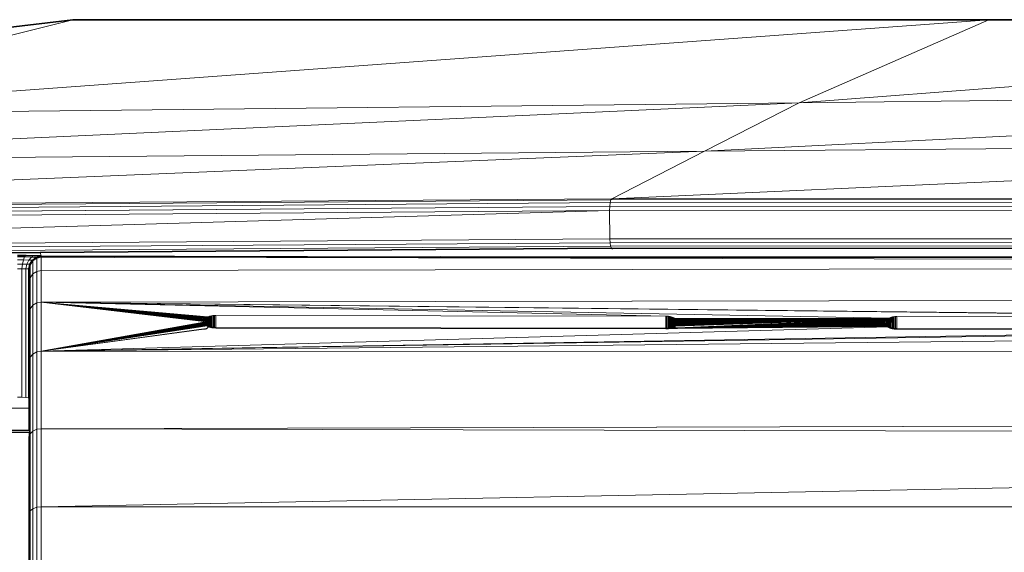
# Model space of a CAD drawing. Header units: inches. Extents: x 1 to 102, y 1 to 36.
# Tile 27 of 59: x 56.61 to 60.76, y 33.36 to 35.61. Entities that reach past the tile are written whole.
import ezdxf

# ---------------------------------------------------------------- set-up
doc = ezdxf.new("R2010")
doc.units = ezdxf.units.IN
doc.header["$MEASUREMENT"] = 0
doc.layers.add('Default', color=7, linetype='Continuous')

msp = doc.modelspace()

# ---------------------------------------------------------------- linework, layer by layer
at = {"layer": 'Default', "color": 251, "lineweight": 0, "true_color": 0x525252, "transparency": 33554687}
for p, q in [((60.6973, 35.6092), (55.2298, 35.2082)), ((55.2298, 35.2082), (56.8307, 35.6092)), ((56.8307, 35.6092), (60.6973, 35.6092)), ((64.5638, 35.309), (59.4966, 35.0535)), ((59.8968, 35.2586), (64.5638, 35.309)), ((59.8968, 35.2586), (54.4293, 35.0077)), ((54.4293, 35.0077), (59.8968, 35.2586)), ((55.2298, 35.2082), (59.8968, 35.2586)), ((59.8968, 35.2586), (59.4966, 35.0535)), ((59.4966, 35.0535), (59.8968, 35.2586)), ((64.5638, 35.0993), (59.106, 34.8533)), ((59.4966, 35.0535), (64.5638, 35.0993)), ((59.4966, 35.0535), (53.6633, 34.8121)), ((54.4293, 35.0077), (59.4966, 35.0535)), ((59.4966, 35.0535), (54.4293, 35.0077)), ((59.106, 34.8533), (59.4966, 35.0535)), ((56.6613, 34.1972), (56.6782, 34.2062)), ((56.6613, 33.8719), (56.6613, 34.1972)), ((56.6782, 34.2062), (56.6782, 33.8792)), ((56.5971, 34.0152), (56.6155, 34.0147)), ((56.6155, 34.0147), (56.6325, 34.0135)), ((56.6325, 34.0135), (56.6436, 34.0117)), ((56.6436, 34.0117), (56.6466, 34.0099)), ((56.6466, 34.0099), (56.6463, 33.968)), ((56.6463, 33.968), (54.5742, 33.9706)), ((56.6782, 33.8792), (56.6613, 33.8719))]:
    msp.add_line(p, q, dxfattribs=at).dxf.unprotected_set("ltscale", 0)
at = {"layer": 'Default', "color": 251, "lineweight": 0, "true_color": 0x4b4b4b, "transparency": 33554687}
for p, q in [((56.8307, 35.6092), (55.2298, 35.2082)), ((56.4493, 35.5626), (56.8307, 35.6092))]:
    msp.add_line(p, q, dxfattribs=at).dxf.unprotected_set("ltscale", 0)
at = {"layer": 'Default', "color": 251, "lineweight": 0, "true_color": 0x505050, "transparency": 33554687}
for p, q in [((55.2298, 35.2082), (60.6973, 35.6092)), ((60.6973, 35.6092), (59.8968, 35.2586)), ((59.8968, 35.2586), (55.2298, 35.2082))]:
    msp.add_line(p, q, dxfattribs=at).dxf.unprotected_set("ltscale", 0)
at = {"layer": 'Default', "color": 7, "lineweight": 15, "ltscale": 5.410699, "transparency": 33554687}
for p, q in [((55.2298, 35.2082), (56.8307, 35.6092)), ((60.6973, 35.6092), (59.8968, 35.2586)), ((64.5638, 35.309), (59.8968, 35.2586)), ((59.8968, 35.2586), (55.2298, 35.2082)), ((59.8968, 35.2586), (59.4966, 35.0535)), ((59.4966, 35.0535), (64.5638, 35.0993)), ((54.4293, 35.0077), (59.4966, 35.0535)), ((59.4966, 35.0535), (59.106, 34.8533)), ((59.106, 34.8533), (53.6633, 34.8121)), ((53.6646, 34.8069), (59.1025, 34.8484)), ((53.6707, 34.7946), (59.0993, 34.8368)), ((59.0993, 34.8368), (59.0973, 34.8205)), ((59.1025, 34.8484), (59.0993, 34.8368)), ((64.5638, 34.8403), (59.0993, 34.8368)), ((59.1025, 34.8484), (59.106, 34.8533)), ((64.5638, 34.8523), (59.1025, 34.8484)), ((64.5638, 34.8577), (59.106, 34.8533)), ((53.6825, 34.7628), (59.0968, 34.8037)), ((53.6846, 34.7782), (59.0973, 34.8205)), ((59.0973, 34.8205), (59.0968, 34.8037)), ((59.0968, 34.8037), (64.5637, 34.8068)), ((59.0968, 34.8037), (59.098, 34.6833)), ((64.5637, 34.8238), (59.0973, 34.8205)), ((59.098, 34.6833), (53.7036, 34.6447)), ((64.5632, 34.6865), (59.098, 34.6833)), ((59.0988, 34.6672), (59.098, 34.6833)), ((64.5632, 34.6705), (59.0988, 34.6672)), ((53.6837, 34.6152), (59.1011, 34.6532)), ((53.6923, 34.6298), (59.0988, 34.6672)), ((59.1011, 34.6532), (59.0988, 34.6672)), ((64.5631, 34.6567), (59.1011, 34.6532)), ((59.1045, 34.6449), (59.1011, 34.6532)), ((56.5964, 34.6077), (56.6271, 34.6072)), ((56.6215, 34.5944), (56.5965, 34.5945)), ((56.6174, 34.5763), (56.6215, 34.5944)), ((56.6215, 34.5944), (56.6271, 34.6072)), ((56.6444, 34.594), (56.6215, 34.5944)), ((56.6271, 34.6072), (56.6331, 34.6129)), ((56.6271, 34.6072), (56.6554, 34.6062)), ((56.6444, 34.594), (56.6363, 34.5762)), ((56.6554, 34.6062), (56.6444, 34.594)), ((56.6586, 34.5933), (56.6444, 34.594)), ((56.6475, 34.576), (56.6586, 34.5933)), ((56.6672, 34.6112), (56.6554, 34.6062)), ((56.6554, 34.6062), (56.6735, 34.6047)), ((56.6586, 34.5933), (56.6668, 34.5996)), ((56.6613, 34.5926), (56.6586, 34.5933)), ((56.6613, 34.5926), (56.6613, 34.5356)), ((56.6668, 34.5996), (56.6735, 34.6047)), ((56.6896, 34.6088), (56.6672, 34.6112)), ((56.6735, 34.6047), (56.6759, 34.6042)), ((56.6759, 34.6042), (56.6775, 34.6037)), ((56.6823, 34.6072), (56.6775, 34.6037)), ((56.6782, 34.603), (56.6782, 34.5464)), ((56.6823, 34.6072), (56.6896, 34.6088)), ((56.6896, 34.6088), (56.6966, 34.6121)), ((56.6896, 34.6088), (56.6933, 34.6081)), ((56.6966, 34.6121), (56.6926, 34.626)), ((56.6963, 34.6072), (56.6966, 34.6121)), ((56.6966, 34.5498), (56.6963, 34.6072)), ((56.6966, 34.6121), (58.3837, 34.6071)), ((56.6174, 34.5763), (56.5966, 34.5763)), ((56.5967, 34.5567), (56.6151, 34.5569)), ((56.6151, 34.5569), (56.6174, 34.5763)), ((56.632, 34.5571), (56.6151, 34.5569)), ((56.6151, 34.5569), (56.6155, 34.0147)), ((56.6363, 34.5762), (56.6174, 34.5763)), ((56.632, 34.5571), (56.6363, 34.5762)), ((56.6437, 34.5573), (56.632, 34.5571)), ((56.632, 34.5571), (56.6325, 34.0135)), ((56.6363, 34.5762), (56.6475, 34.576)), ((56.6437, 34.5573), (56.6436, 34.0117)), ((56.6437, 34.5573), (56.6475, 34.576)), ((56.6466, 34.5565), (56.6437, 34.5573)), ((56.6501, 34.5749), (56.6475, 34.576)), ((56.6501, 34.5749), (56.6501, 34.5192)), ((56.6782, 34.5464), (56.6613, 34.5356)), ((56.6966, 34.5498), (56.6782, 34.5464)), ((56.6782, 34.5464), (56.6782, 34.4136)), ((70.7783, 34.575), (56.6966, 34.5498)), ((56.6966, 34.4168), (56.6966, 34.5498)), ((56.6501, 34.5192), (56.6466, 34.5015)), ((56.6613, 34.5356), (56.6501, 34.5192)), ((56.6501, 34.5192), (56.6501, 34.3881)), ((56.6613, 34.5356), (56.6613, 34.4035)), ((71.5573, 34.4375), (56.6966, 34.4168)), ((56.6501, 34.3881), (56.6466, 34.3714)), ((56.6613, 34.4035), (56.6501, 34.3881)), ((56.6501, 34.3881), (56.6501, 34.1836)), ((56.6782, 34.4136), (56.6613, 34.4035)), ((56.6613, 34.4035), (56.6613, 34.1972)), ((56.6966, 34.4168), (56.6782, 34.4136)), ((56.6782, 34.4136), (56.6782, 34.2062)), ((56.6966, 34.4168), (56.6966, 34.209)), ((59.3337, 34.3569), (56.6966, 34.4168)), ((56.6966, 34.4168), (62.2087, 34.3521)), ((57.4005, 34.3538), (56.6966, 34.4168)), ((56.6966, 34.4168), (57.3972, 34.3521)), ((57.3942, 34.3503), (56.6966, 34.4168)), ((56.6966, 34.4168), (57.3916, 34.3484)), ((57.3892, 34.3463), (56.6966, 34.4168)), ((56.6966, 34.4168), (57.3873, 34.3441)), ((57.3857, 34.3418), (56.6966, 34.4168)), ((56.6966, 34.4168), (57.3846, 34.3394)), ((57.3839, 34.337), (56.6966, 34.4168)), ((56.6966, 34.4168), (57.3837, 34.3344)), ((63.1505, 34.344), (56.6966, 34.4168)), ((56.6966, 34.4168), (60.2755, 34.3489)), ((57.3837, 34.3344), (57.3839, 34.337)), ((57.3839, 34.337), (57.3846, 34.3394)), ((57.3846, 34.3394), (57.3857, 34.3418)), ((57.3857, 34.3418), (57.3873, 34.3441)), ((57.3873, 34.3441), (57.3892, 34.3463)), ((57.3892, 34.3463), (57.3885, 34.3233)), ((57.3892, 34.3463), (57.3916, 34.3484)), ((57.3916, 34.3484), (57.3942, 34.3503)), ((57.3916, 34.3484), (57.3916, 34.3204)), ((57.3942, 34.3503), (57.3972, 34.3521)), ((57.3942, 34.3503), (57.3942, 34.3185)), ((57.3972, 34.3521), (57.4005, 34.3538)), ((57.3972, 34.3167), (57.3972, 34.3521)), ((57.4005, 34.3538), (57.4041, 34.3552)), ((57.4005, 34.3538), (57.4005, 34.3151)), ((57.4041, 34.3552), (57.408, 34.3566)), ((57.4041, 34.3552), (57.4048, 34.3133)), ((57.408, 34.3566), (57.4121, 34.3577)), ((57.408, 34.3566), (57.4087, 34.312)), ((57.4121, 34.3577), (57.4164, 34.3586)), ((57.4121, 34.3577), (57.4121, 34.311)), ((57.4164, 34.3586), (57.4209, 34.3593)), ((57.4164, 34.3586), (57.4164, 34.3101)), ((57.4209, 34.3593), (57.4255, 34.3598)), ((57.4209, 34.3094), (57.4209, 34.3593)), ((57.4255, 34.3598), (57.4287, 34.3601)), ((57.4255, 34.3598), (57.4255, 34.3088)), ((57.4287, 34.3601), (57.4337, 34.3602)), ((57.4287, 34.3601), (57.4287, 34.3086)), ((57.4337, 34.3085), (57.4337, 34.3602)), ((57.4337, 34.3602), (59.3337, 34.3569)), ((59.3386, 34.3568), (59.3337, 34.3569)), ((59.3337, 34.3569), (59.3337, 34.3053)), ((59.3337, 34.3569), (59.3386, 34.355)), ((59.3434, 34.3564), (59.3386, 34.3568)), ((59.3386, 34.355), (59.3434, 34.3564)), ((59.3386, 34.355), (59.3386, 34.3054)), ((59.348, 34.3558), (59.3434, 34.3564)), ((59.3434, 34.3057), (59.3434, 34.3564)), ((59.3434, 34.3564), (59.348, 34.3541)), ((59.3524, 34.355), (59.348, 34.3558)), ((59.348, 34.3541), (59.3524, 34.355)), ((59.348, 34.3541), (59.348, 34.3063)), ((59.3567, 34.354), (59.3524, 34.355)), ((59.3524, 34.3071), (59.3524, 34.355)), ((59.3607, 34.3528), (59.3567, 34.354)), ((59.3567, 34.354), (59.3567, 34.3081)), ((59.3644, 34.3514), (59.3607, 34.3528)), ((59.3607, 34.3528), (59.3607, 34.3093)), ((59.3679, 34.3499), (59.3644, 34.3514)), ((59.3644, 34.3107), (59.3644, 34.3514)), ((59.3711, 34.3482), (59.3679, 34.3499)), ((59.3679, 34.3499), (59.3679, 34.3122)), ((59.374, 34.3463), (59.3711, 34.3482)), ((59.3711, 34.3482), (59.3711, 34.3139)), ((59.3711, 34.3482), (60.2722, 34.3472)), ((59.3731, 34.3151), (60.2692, 34.3454)), ((59.374, 34.3463), (60.2722, 34.3472)), ((59.3766, 34.3443), (59.374, 34.3463)), ((59.374, 34.3157), (59.374, 34.3463)), ((59.3758, 34.3171), (60.2692, 34.3454)), ((59.3766, 34.3443), (60.2722, 34.3472)), ((59.3788, 34.3422), (59.3766, 34.3443)), ((59.3781, 34.3192), (59.3766, 34.3443)), ((60.2692, 34.3454), (59.3781, 34.3192)), ((59.3788, 34.3422), (60.2722, 34.3472)), ((59.3788, 34.3422), (59.3806, 34.34)), ((59.38, 34.3213), (60.2692, 34.3454)), ((59.3806, 34.34), (59.38, 34.3213)), ((59.3806, 34.34), (60.2722, 34.3472)), ((59.3806, 34.34), (59.382, 34.3376)), ((60.2692, 34.3454), (59.3816, 34.3236)), ((59.382, 34.3376), (60.2722, 34.3472)), ((59.382, 34.3376), (59.383, 34.3352)), ((59.3827, 34.326), (60.2692, 34.3454)), ((59.383, 34.3352), (60.2722, 34.3472)), ((59.3834, 34.3285), (60.2722, 34.3472)), ((60.2722, 34.3472), (59.3834, 34.3336)), ((59.3834, 34.3052), (60.2692, 34.3454)), ((59.3834, 34.3084), (60.2692, 34.3454)), ((60.2666, 34.3435), (59.3834, 34.3052)), ((59.3834, 34.3052), (60.2642, 34.3414)), ((60.2623, 34.3392), (59.3834, 34.3052)), ((59.3834, 34.3052), (60.2607, 34.3369)), ((59.3837, 34.331), (60.2722, 34.3472)), ((60.2596, 34.3346), (60.2607, 34.3369)), ((60.2607, 34.3369), (60.2623, 34.3392)), ((60.2623, 34.3392), (60.2642, 34.3414)), ((60.2642, 34.3414), (60.2635, 34.3184)), ((60.2642, 34.3414), (60.2666, 34.3435)), ((60.2666, 34.3435), (60.2692, 34.3454)), ((60.2666, 34.3435), (60.2666, 34.3156)), ((60.2692, 34.3454), (60.2722, 34.3472)), ((60.2692, 34.3454), (60.2692, 34.3137)), ((60.2722, 34.3472), (60.2755, 34.3489)), ((60.2722, 34.3472), (60.2722, 34.3118)), ((60.2755, 34.3489), (60.2791, 34.3504)), ((60.2755, 34.3489), (60.2755, 34.3102)), ((60.2791, 34.3504), (60.283, 34.3517)), ((60.2791, 34.3504), (60.2798, 34.3084)), ((60.283, 34.3517), (60.2871, 34.3528)), ((60.283, 34.3517), (60.283, 34.3073)), ((60.2871, 34.3528), (60.2914, 34.3537)), ((60.2871, 34.3528), (60.2878, 34.306)), ((60.2914, 34.3537), (60.2959, 34.3545)), ((60.2914, 34.3537), (60.2914, 34.3052)), ((60.2959, 34.3545), (60.3005, 34.355)), ((60.2959, 34.3545), (60.2959, 34.3045)), ((60.3037, 34.3552), (60.3005, 34.355)), ((60.3005, 34.355), (60.3005, 34.304)), ((60.3037, 34.3552), (60.3087, 34.3553)), ((60.3037, 34.3552), (60.3037, 34.3038)), ((60.3087, 34.3036), (60.3087, 34.3553)), ((60.3087, 34.3553), (62.2087, 34.3521)), ((57.3837, 34.3318), (56.6966, 34.209)), ((56.6966, 34.209), (57.3839, 34.3301)), ((57.3843, 34.3277), (56.6966, 34.209)), ((57.3853, 34.3254), (56.6966, 34.209)), ((57.3885, 34.3233), (56.6966, 34.209)), ((56.6966, 34.209), (57.3907, 34.3211)), ((56.6966, 34.209), (57.3916, 34.3204)), ((57.3942, 34.3185), (56.6966, 34.209)), ((56.6966, 34.209), (57.3972, 34.3167)), ((60.2722, 34.3118), (56.6966, 34.209)), ((56.6966, 34.209), (63.1442, 34.3089)), ((57.3837, 34.3034), (56.6966, 34.209)), ((56.6966, 34.209), (57.3837, 34.3017)), ((62.2087, 34.3004), (56.6966, 34.209)), ((57.3853, 34.3019), (57.3837, 34.3034)), ((57.3853, 34.3019), (57.3837, 34.3017)), ((57.3853, 34.3278), (57.3843, 34.3277)), ((57.3867, 34.3254), (57.3853, 34.3254)), ((57.3853, 34.3036), (57.3867, 34.3021)), ((57.3853, 34.3036), (57.3853, 34.3019)), ((57.3867, 34.3021), (57.3853, 34.3019)), ((57.3885, 34.3024), (57.3867, 34.3021)), ((57.3885, 34.3041), (57.3885, 34.3024)), ((57.3907, 34.3027), (57.3885, 34.3024)), ((57.3907, 34.3044), (57.3907, 34.3027)), ((57.3933, 34.303), (57.3907, 34.3027)), ((57.3962, 34.3051), (57.3933, 34.3047)), ((57.3933, 34.3047), (57.3933, 34.303)), ((57.3962, 34.3034), (57.3933, 34.303)), ((57.4048, 34.3133), (57.3962, 34.3051)), ((57.3962, 34.3034), (57.3962, 34.3051)), ((59.3524, 34.3071), (59.3553, 34.3052)), ((59.3553, 34.3078), (59.3553, 34.3052)), ((59.3553, 34.3052), (59.3594, 34.3052)), ((59.3567, 34.3081), (59.3594, 34.3072)), ((59.3594, 34.3072), (59.3594, 34.3052)), ((59.3594, 34.3072), (59.3632, 34.3052)), ((59.3594, 34.3052), (59.3632, 34.3052)), ((59.3607, 34.3093), (59.3632, 34.309)), ((59.3632, 34.309), (59.3632, 34.3074)), ((59.3632, 34.309), (59.3632, 34.3052)), ((59.3632, 34.3074), (59.3668, 34.3052)), ((59.3632, 34.3052), (59.3668, 34.3052)), ((59.3644, 34.3107), (59.3668, 34.3092)), ((59.3668, 34.3092), (59.3731, 34.3095)), ((59.3668, 34.3092), (59.3668, 34.3052)), ((59.3668, 34.3052), (59.3731, 34.3063)), ((59.3668, 34.3052), (59.3731, 34.3052)), ((59.3731, 34.3095), (59.3781, 34.3062)), ((59.3731, 34.3095), (59.3731, 34.3063)), ((59.3731, 34.3063), (59.3731, 34.3052)), ((59.3731, 34.3063), (59.3781, 34.3052)), ((59.3781, 34.3052), (59.3731, 34.3052)), ((59.38, 34.3213), (59.3781, 34.3192)), ((59.3781, 34.3062), (59.38, 34.3073)), ((59.38, 34.3073), (59.3781, 34.3062)), ((59.3781, 34.3062), (59.3781, 34.3052)), ((59.38, 34.3052), (59.3781, 34.3052)), ((59.38, 34.3213), (59.3816, 34.3236)), ((59.3816, 34.3099), (59.38, 34.3073)), ((59.38, 34.3073), (59.3816, 34.3063)), ((59.3816, 34.3063), (59.38, 34.3052)), ((59.3816, 34.3052), (59.38, 34.3052)), ((59.3816, 34.3099), (59.3816, 34.3063)), ((59.3816, 34.3063), (59.3834, 34.3084)), ((59.3816, 34.3063), (59.3816, 34.3052)), ((59.3834, 34.3052), (59.3816, 34.3052)), ((59.3834, 34.3336), (59.383, 34.3352)), ((60.2596, 34.3346), (59.3834, 34.3052)), ((59.3837, 34.331), (59.3834, 34.3336)), ((59.3834, 34.3321), (59.3834, 34.3336)), ((59.3834, 34.3321), (59.3837, 34.331)), ((59.3834, 34.3052), (60.2589, 34.3321)), ((60.2587, 34.3295), (59.3834, 34.3052)), ((59.3834, 34.3052), (60.2589, 34.3269)), ((60.2593, 34.3252), (59.3834, 34.3052)), ((60.2593, 34.3228), (59.3834, 34.3052)), ((59.3834, 34.3052), (60.2603, 34.3205)), ((59.3834, 34.3052), (60.2635, 34.3184)), ((60.2666, 34.3156), (59.3834, 34.3052)), ((59.3834, 34.3052), (60.2692, 34.3137)), ((59.3834, 34.3084), (59.3834, 34.3052)), ((60.2587, 34.3295), (60.2589, 34.3321)), ((60.2589, 34.3321), (60.2596, 34.3346)), ((60.2603, 34.3229), (60.2593, 34.3228)), ((60.2603, 34.3205), (60.2617, 34.3205)), ((56.6501, 34.1836), (56.6466, 34.1688)), ((56.6613, 34.1972), (56.6501, 34.1836)), ((56.6501, 34.1836), (56.6501, 33.8607)), ((56.6782, 34.2062), (56.6613, 34.1972)), ((56.6613, 34.1972), (56.6613, 33.8719)), ((56.6966, 34.209), (56.6782, 34.2062)), ((56.6782, 34.2062), (56.6782, 33.8792)), ((56.6966, 34.209), (71.5573, 34.2065)), ((56.6966, 33.8816), (56.6966, 34.209)), ((56.6463, 33.968), (54.5742, 33.9706)), ((71.5573, 33.9218), (56.6966, 33.8816)), ((56.6782, 33.8792), (56.6966, 33.8816)), ((56.6966, 33.8816), (56.6966, 33.5519)), ((71.5574, 33.8445), (56.6966, 33.8816)), ((53.4873, 33.8638), (56.6469, 33.8655)), ((56.6466, 33.8635), (56.6466, 33.8486)), ((56.6466, 33.8486), (56.6501, 33.8607)), ((56.6501, 33.8607), (56.6613, 33.8719)), ((56.6501, 33.8607), (56.6502, 33.5344)), ((56.6613, 33.8719), (56.6782, 33.8792)), ((56.6613, 33.8719), (56.6613, 33.5438)), ((56.6782, 33.8792), (56.6782, 33.55)), ((56.6782, 33.55), (56.6613, 33.5438)), ((56.6966, 33.5519), (56.6782, 33.55)), ((56.6782, 33.55), (56.6782, 33.3047)), ((56.6966, 33.3063), (56.6966, 33.5519)), ((56.6966, 33.5519), (72.5023, 33.5511)), ((56.6502, 33.5344), (56.6467, 33.5242)), ((56.6613, 33.5438), (56.6502, 33.5344)), ((56.6502, 33.5344), (56.6502, 33.2913)), ((56.6613, 33.5438), (56.6613, 33.2994))]:
    msp.add_line(p, q, dxfattribs=at)
at = {"layer": 'Default', "color": 7, "lineweight": 35, "ltscale": 5.410699, "transparency": 33554687}
for p, q in [((56.8307, 35.6092), (56.4493, 35.5626)), ((60.6973, 35.6092), (56.8307, 35.6092)), ((64.5638, 35.6092), (60.6973, 35.6092)), ((56.6926, 34.626), (59.1045, 34.6449)), ((59.1045, 34.6449), (59.1081, 34.6435)), ((59.1081, 34.6435), (59.1101, 34.6435)), ((59.1101, 34.6435), (61.745, 34.6456)), ((55.674, 34.6187), (56.6926, 34.626)), ((56.6331, 34.6129), (56.5962, 34.6139)), ((56.6331, 34.6129), (56.6672, 34.6112)), ((56.6613, 34.5926), (56.6501, 34.5749)), ((56.6775, 34.6037), (56.6613, 34.5926)), ((56.6613, 34.5926), (56.6782, 34.603)), ((56.6672, 34.6112), (56.6966, 34.6121)), ((56.6933, 34.6081), (56.6775, 34.6037)), ((56.6782, 34.603), (56.6933, 34.6081)), ((56.6933, 34.6081), (56.6963, 34.6072)), ((56.6963, 34.6072), (57.0069, 34.6065)), ((57.0069, 34.6065), (58.3837, 34.6071)), ((58.3837, 34.6071), (58.5923, 34.6065)), ((58.5923, 34.6065), (63.1544, 34.607)), ((56.6466, 34.5565), (56.6501, 34.5749)), ((56.6466, 34.5565), (56.6466, 34.5015)), ((56.6466, 34.5015), (56.6466, 34.3714)), ((56.6466, 34.3714), (56.6466, 34.1688)), ((59.383, 34.3352), (59.3788, 34.3422)), ((57.3837, 34.3318), (57.3837, 34.3344)), ((57.3839, 34.3301), (57.3837, 34.3318)), ((57.3837, 34.3017), (57.3837, 34.3034)), ((57.3853, 34.3278), (57.3839, 34.3301)), ((57.3867, 34.3254), (57.3853, 34.3278)), ((57.3885, 34.3233), (57.3867, 34.3254)), ((57.3907, 34.3211), (57.3885, 34.3233)), ((57.3916, 34.3204), (57.3907, 34.3211)), ((57.3933, 34.3191), (57.3916, 34.3204)), ((57.3942, 34.3185), (57.3933, 34.3191)), ((57.3962, 34.3173), (57.3942, 34.3185)), ((57.3972, 34.3167), (57.3962, 34.3173)), ((57.3994, 34.3156), (57.3972, 34.3167)), ((57.4005, 34.3151), (57.3994, 34.3156)), ((57.4029, 34.314), (57.4005, 34.3151)), ((57.4029, 34.314), (57.4048, 34.3133)), ((57.4067, 34.3126), (57.4048, 34.3133)), ((57.4087, 34.312), (57.4067, 34.3126)), ((57.4087, 34.312), (57.4107, 34.3114)), ((57.4121, 34.311), (57.4107, 34.3114)), ((57.4149, 34.3104), (57.4121, 34.311)), ((57.4164, 34.3101), (57.4149, 34.3104)), ((57.4193, 34.3096), (57.4164, 34.3101)), ((57.4209, 34.3094), (57.4193, 34.3096)), ((57.424, 34.309), (57.4209, 34.3094)), ((57.4255, 34.3088), (57.424, 34.309)), ((57.4287, 34.3086), (57.4255, 34.3088)), ((57.4337, 34.3085), (57.4287, 34.3086)), ((57.4337, 34.3085), (59.3337, 34.3053)), ((59.3337, 34.3053), (59.3386, 34.3054)), ((59.3386, 34.3054), (59.3418, 34.3056)), ((59.3553, 34.3078), (59.3418, 34.3056)), ((59.3418, 34.3056), (59.3434, 34.3057)), ((59.3434, 34.3057), (59.3465, 34.3061)), ((59.3465, 34.3061), (59.348, 34.3063)), ((59.348, 34.3063), (59.351, 34.3068)), ((59.351, 34.3068), (59.3524, 34.3071)), ((59.3524, 34.3071), (59.3553, 34.3078)), ((59.3553, 34.3078), (59.3567, 34.3081)), ((59.3567, 34.3081), (59.3594, 34.3089)), ((59.3594, 34.3089), (59.3607, 34.3093)), ((59.3607, 34.3093), (59.3632, 34.3102)), ((59.3632, 34.3102), (59.3644, 34.3107)), ((59.3644, 34.3107), (59.3668, 34.3117)), ((59.3668, 34.3117), (59.3679, 34.3122)), ((59.3679, 34.3122), (59.3701, 34.3133)), ((59.3701, 34.3133), (59.3781, 34.3192)), ((59.3711, 34.3139), (59.3701, 34.3133)), ((59.3731, 34.3151), (59.3711, 34.3139)), ((59.374, 34.3157), (59.3731, 34.3151)), ((59.3758, 34.3171), (59.374, 34.3157)), ((59.3781, 34.3192), (59.3758, 34.3171)), ((59.3781, 34.3192), (59.38, 34.3213)), ((59.38, 34.3213), (59.3816, 34.3236)), ((59.3816, 34.3236), (59.3827, 34.326)), ((59.3827, 34.326), (59.3834, 34.3285)), ((59.3834, 34.3285), (59.3837, 34.331)), ((60.2589, 34.3269), (60.2587, 34.3295)), ((60.2593, 34.3252), (60.2589, 34.3269)), ((60.2603, 34.3229), (60.2593, 34.3252)), ((60.2617, 34.3205), (60.2603, 34.3229)), ((60.2635, 34.3184), (60.2617, 34.3205)), ((60.2646, 34.3173), (60.2635, 34.3184)), ((60.2646, 34.3173), (60.2657, 34.3163)), ((60.2666, 34.3156), (60.2657, 34.3163)), ((60.2683, 34.3143), (60.2666, 34.3156)), ((60.2692, 34.3137), (60.2683, 34.3143)), ((60.2712, 34.3124), (60.2692, 34.3137)), ((60.2722, 34.3118), (60.2712, 34.3124)), ((60.2744, 34.3107), (60.2722, 34.3118)), ((60.2755, 34.3102), (60.2744, 34.3107)), ((60.2779, 34.3091), (60.2755, 34.3102)), ((60.2798, 34.3084), (60.2779, 34.3091)), ((60.2798, 34.3084), (60.2817, 34.3078)), ((60.283, 34.3073), (60.2817, 34.3078)), ((60.2857, 34.3065), (60.283, 34.3073)), ((60.2878, 34.306), (60.2857, 34.3065)), ((60.2878, 34.306), (60.2899, 34.3055)), ((60.2914, 34.3052), (60.2899, 34.3055)), ((60.2899, 34.3055), (60.3037, 34.3038)), ((60.2943, 34.3047), (60.2914, 34.3052)), ((60.2959, 34.3045), (60.2943, 34.3047)), ((60.299, 34.3041), (60.2959, 34.3045)), ((60.3005, 34.304), (60.299, 34.3041)), ((60.3037, 34.3038), (60.3005, 34.304)), ((60.3087, 34.3036), (60.3037, 34.3038)), ((62.2087, 34.3004), (60.3087, 34.3036)), ((56.6466, 34.1688), (56.6466, 34.0099)), ((56.6466, 34.0099), (56.6463, 33.968)), ((56.6463, 33.968), (56.6459, 33.8745)), ((56.6459, 33.8745), (54.5742, 33.8745)), ((56.6481, 33.8745), (56.6459, 33.8745)), ((56.6466, 33.8486), (56.6467, 33.5242)), ((56.6467, 33.5242), (56.6466, 33.2825))]:
    msp.add_line(p, q, dxfattribs=at)
at = {"layer": 'Default', "color": 251, "lineweight": 0, "true_color": 0x515151, "transparency": 33554687}
for p, q in [((64.5638, 35.6092), (59.8968, 35.2586)), ((59.8968, 35.2586), (60.6973, 35.6092)), ((60.6973, 35.6092), (64.5638, 35.6092)), ((53.6837, 34.6152), (59.1011, 34.6532)), ((56.6926, 34.626), (59.1045, 34.6449)), ((59.1045, 34.6449), (56.6926, 34.626)), ((59.1011, 34.6532), (59.1045, 34.6449)), ((59.1045, 34.6449), (59.1081, 34.6435)), ((59.1081, 34.6435), (59.1101, 34.6435)), ((59.1101, 34.6435), (61.745, 34.6456)), ((56.6926, 34.626), (55.674, 34.6187)), ((56.6966, 34.6121), (56.6926, 34.626)), ((58.3837, 34.6071), (56.6966, 34.6121)), ((58.5923, 34.6065), (58.3837, 34.6071)), ((63.1544, 34.607), (58.5923, 34.6065))]:
    msp.add_line(p, q, dxfattribs=at).dxf.unprotected_set("ltscale", 0)
at = {"layer": 'Default', "color": 251, "lineweight": 0, "true_color": 0x4f4f4f, "transparency": 33554687}
for p, q in [((59.8968, 35.2586), (64.5638, 35.6092)), ((64.5638, 35.309), (59.8968, 35.2586))]:
    msp.add_line(p, q, dxfattribs=at).dxf.unprotected_set("ltscale", 0)
at = {"layer": 'Default', "color": 251, "lineweight": 0, "true_color": 0x535353, "transparency": 33554687}
for p, q in [((59.4966, 35.0535), (64.5638, 35.309)), ((64.5638, 35.0993), (59.4966, 35.0535)), ((53.6633, 34.8121), (59.4966, 35.0535)), ((59.4966, 35.0535), (59.106, 34.8533)), ((59.106, 34.8533), (53.6633, 34.8121)), ((53.6633, 34.8121), (59.106, 34.8533)), ((59.1025, 34.8484), (53.6646, 34.8069)), ((59.106, 34.8533), (59.1025, 34.8484))]:
    msp.add_line(p, q, dxfattribs=at).dxf.unprotected_set("ltscale", 0)
at = {"layer": 'Default', "color": 251, "lineweight": 0, "true_color": 0x565656, "transparency": 33554687}
for p, q in [((59.106, 34.8533), (64.5638, 35.0993)), ((59.1025, 34.8484), (59.106, 34.8533)), ((64.5638, 34.8523), (59.1025, 34.8484)), ((64.5638, 34.8577), (59.106, 34.8533)), ((59.106, 34.8533), (64.5638, 34.8577))]:
    msp.add_line(p, q, dxfattribs=at).dxf.unprotected_set("ltscale", 0)
at = {"layer": 'Default', "color": 8, "lineweight": 0, "true_color": 0x7c7c7c, "transparency": 33554687}
for p, q in [((53.6646, 34.8069), (59.1025, 34.8484)), ((59.0993, 34.8368), (53.6707, 34.7946)), ((59.0973, 34.8205), (59.0993, 34.8368)), ((59.0993, 34.8368), (59.1025, 34.8484)), ((59.1025, 34.8484), (59.0993, 34.8368)), ((64.5638, 34.8403), (59.0993, 34.8368)), ((59.0993, 34.8368), (64.5638, 34.8403)), ((59.1025, 34.8484), (64.5638, 34.8523)), ((59.0968, 34.8037), (59.0973, 34.8205)), ((64.5637, 34.8068), (59.0968, 34.8037)), ((59.0973, 34.8205), (64.5637, 34.8238)), ((64.5637, 34.8238), (59.0973, 34.8205)), ((53.7036, 34.6447), (59.098, 34.6833)), ((59.098, 34.6833), (59.0988, 34.6672)), ((59.0988, 34.6672), (53.6923, 34.6298)), ((56.6151, 34.5569), (56.632, 34.5571)), ((56.6155, 34.0147), (56.6151, 34.5569)), ((56.632, 34.5571), (56.6325, 34.0135)), ((56.6613, 34.5356), (56.6782, 34.5464)), ((56.6782, 34.5464), (56.6782, 34.4136)), ((56.6613, 34.4035), (56.6613, 34.5356)), ((56.6782, 34.4136), (56.6613, 34.4035)), ((56.6613, 34.4035), (56.6782, 34.4136)), ((56.6613, 34.1972), (56.6613, 34.4035)), ((56.6782, 34.4136), (56.6782, 34.2062)), ((56.6782, 34.2062), (56.6613, 34.1972)), ((56.6325, 34.0135), (56.6155, 34.0147))]:
    msp.add_line(p, q, dxfattribs=at).dxf.unprotected_set("ltscale", 0)
at = {"layer": 'Default', "color": 8, "lineweight": 0, "true_color": 0x7b7b7b, "transparency": 33554687}
for p, q in [((53.6707, 34.7946), (59.0993, 34.8368)), ((59.0993, 34.8368), (59.0973, 34.8205)), ((59.0968, 34.8037), (53.6825, 34.7628)), ((53.6846, 34.7782), (59.0973, 34.8205)), ((59.0973, 34.8205), (53.6846, 34.7782)), ((59.0973, 34.8205), (59.0968, 34.8037))]:
    msp.add_line(p, q, dxfattribs=at).dxf.unprotected_set("ltscale", 0)
at = {"layer": 'Default', "color": 9, "lineweight": 0, "true_color": 0xcbcbcb, "transparency": 33554687}
for p, q in [((53.6825, 34.7628), (59.0968, 34.8037)), ((53.7036, 34.6447), (59.0968, 34.8037)), ((59.0968, 34.8037), (53.7036, 34.6447)), ((59.0968, 34.8037), (64.5637, 34.8068)), ((59.098, 34.6833), (59.0968, 34.8037)), ((59.0968, 34.8037), (59.098, 34.6833)), ((59.098, 34.6833), (53.7036, 34.6447)), ((64.5632, 34.6865), (59.098, 34.6833)), ((54.5742, 33.9706), (56.6463, 33.968)), ((56.6463, 33.968), (56.6459, 33.8745)), ((56.6459, 33.8745), (54.5742, 33.8745))]:
    msp.add_line(p, q, dxfattribs=at).dxf.unprotected_set("ltscale", 0)
at = {"layer": 'Default', "color": 8, "lineweight": 0, "true_color": 0x818181, "transparency": 33554687}
for p, q in [((59.098, 34.6833), (64.5632, 34.6865)), ((59.0988, 34.6672), (59.098, 34.6833)), ((64.5632, 34.6705), (59.0988, 34.6672))]:
    msp.add_line(p, q, dxfattribs=at).dxf.unprotected_set("ltscale", 0)
at = {"layer": 'Default', "color": 9, "lineweight": 0, "true_color": 0xc6c6c6, "transparency": 33554687}
for p, q in [((59.0988, 34.6672), (64.5632, 34.6705)), ((59.1011, 34.6532), (59.0988, 34.6672)), ((64.5631, 34.6567), (59.1011, 34.6532))]:
    msp.add_line(p, q, dxfattribs=at).dxf.unprotected_set("ltscale", 0)
at = {"layer": 'Default', "color": 252, "lineweight": 0, "transparency": 33554687}
for p, q in [((59.1011, 34.6532), (53.6837, 34.6152)), ((53.6923, 34.6298), (59.0988, 34.6672)), ((59.0988, 34.6672), (59.1011, 34.6532))]:
    msp.add_line(p, q, dxfattribs=at).dxf.unprotected_set("ltscale", 0)
at = {"layer": 'Default', "color": 253, "lineweight": 0, "true_color": 0xacacac, "transparency": 33554687}
for p, q in [((59.1011, 34.6532), (64.5631, 34.6567)), ((59.1045, 34.6449), (59.1011, 34.6532)), ((59.1081, 34.6435), (59.1045, 34.6449)), ((59.1101, 34.6435), (59.1081, 34.6435)), ((61.745, 34.6456), (59.1101, 34.6435))]:
    msp.add_line(p, q, dxfattribs=at).dxf.unprotected_set("ltscale", 0)
at = {"layer": 'Default', "color": 8, "lineweight": 0, "true_color": 0x6e6e6e, "transparency": 33554687}
for p, q in [((55.674, 34.6187), (56.6926, 34.626)), ((56.6331, 34.6129), (56.5962, 34.6139)), ((56.6672, 34.6112), (56.6331, 34.6129)), ((56.6966, 34.6121), (56.6672, 34.6112)), ((56.6926, 34.626), (56.6966, 34.6121))]:
    msp.add_line(p, q, dxfattribs=at).dxf.unprotected_set("ltscale", 0)
at = {"layer": 'Default', "color": 251, "lineweight": 0, "true_color": 0x4a4a4a, "transparency": 33554687}
for p, q in [((56.6963, 34.6072), (56.6966, 34.6121)), ((57.0069, 34.6065), (56.6963, 34.6072)), ((56.6966, 34.6121), (58.3837, 34.6071)), ((58.3837, 34.6071), (57.0069, 34.6065))]:
    msp.add_line(p, q, dxfattribs=at).dxf.unprotected_set("ltscale", 0)
at = {"layer": 'Default', "color": 251, "lineweight": 0, "true_color": 0x545454, "transparency": 33554687}
for p, q in [((56.6966, 34.5498), (56.6963, 34.6072)), ((56.6963, 34.6072), (57.0069, 34.6065)), ((57.0069, 34.6065), (70.7783, 34.575)), ((70.7783, 34.575), (56.6966, 34.5498))]:
    msp.add_line(p, q, dxfattribs=at).dxf.unprotected_set("ltscale", 0)
at = {"layer": 'Default', "color": 251, "lineweight": 0, "true_color": 0x4c4c4c, "transparency": 33554687}
for p, q in [((57.0069, 34.6065), (58.3837, 34.6071)), ((70.7783, 34.575), (57.0069, 34.6065)), ((58.3837, 34.6071), (58.5923, 34.6065)), ((58.5923, 34.6065), (63.1544, 34.607))]:
    msp.add_line(p, q, dxfattribs=at).dxf.unprotected_set("ltscale", 0)
at = {"layer": 'Default', "color": 9, "lineweight": 0, "true_color": 0xc9c9c9, "transparency": 33554687}
for p, q in [((56.5967, 34.5567), (56.6151, 34.5569)), ((56.6151, 34.5569), (56.6155, 34.0147)), ((56.6155, 34.0147), (56.5971, 34.0152))]:
    msp.add_line(p, q, dxfattribs=at).dxf.unprotected_set("ltscale", 0)
at = {"layer": 'Default', "color": 253, "lineweight": 0, "true_color": 0xb5b5b5, "transparency": 33554687}
for p, q in [((56.632, 34.5571), (56.6437, 34.5573)), ((56.6325, 34.0135), (56.632, 34.5571)), ((56.6437, 34.5573), (56.6436, 34.0117)), ((56.6436, 34.0117), (56.6325, 34.0135))]:
    msp.add_line(p, q, dxfattribs=at).dxf.unprotected_set("ltscale", 0)
at = {"layer": 'Default', "color": 251, "lineweight": 0, "true_color": 0x6a6a6a, "transparency": 33554687}
for p, q in [((56.6436, 34.0117), (56.6437, 34.5573)), ((56.6437, 34.5573), (56.6466, 34.5565)), ((56.6466, 34.5565), (56.6466, 34.5015)), ((56.6466, 34.5015), (56.6466, 34.3714)), ((60.2755, 34.3489), (56.6966, 34.4168)), ((56.6966, 34.4168), (62.2087, 34.3521)), ((56.6466, 34.3714), (56.6466, 34.1688)), ((59.3731, 34.3151), (60.2692, 34.3454)), ((59.3731, 34.3151), (60.2692, 34.3454)), ((60.2692, 34.3454), (59.3834, 34.3084)), ((60.2692, 34.3454), (59.3834, 34.3084)), ((60.2791, 34.3504), (60.2755, 34.3489)), ((60.283, 34.3517), (60.2791, 34.3504)), ((60.2871, 34.3528), (60.283, 34.3517)), ((60.2914, 34.3537), (60.2871, 34.3528)), ((60.2959, 34.3545), (60.2914, 34.3537)), ((60.3005, 34.355), (60.2959, 34.3545)), ((60.3037, 34.3552), (60.3005, 34.355)), ((60.3087, 34.3553), (60.3037, 34.3552)), ((62.2087, 34.3521), (60.3087, 34.3553)), ((63.1442, 34.3089), (56.6966, 34.209)), ((56.6966, 34.209), (63.1442, 34.3089)), ((56.6966, 34.209), (62.2087, 34.3004)), ((65.0837, 34.2974), (56.6966, 34.209)), ((59.3644, 34.3107), (59.3668, 34.3117)), ((59.3644, 34.3107), (59.3668, 34.3117)), ((59.3668, 34.3092), (59.3644, 34.3107)), ((59.3668, 34.3092), (59.3644, 34.3107)), ((59.3668, 34.3117), (59.3679, 34.3122)), ((59.3668, 34.3117), (59.3679, 34.3122)), ((59.3731, 34.3095), (59.3668, 34.3092)), ((59.3731, 34.3095), (59.3668, 34.3092)), ((59.3679, 34.3122), (59.3701, 34.3133)), ((59.3679, 34.3122), (59.3701, 34.3133)), ((59.3701, 34.3133), (59.3711, 34.3139)), ((59.3701, 34.3133), (59.3711, 34.3139)), ((59.3711, 34.3139), (59.3731, 34.3151)), ((59.3711, 34.3139), (59.3731, 34.3151)), ((59.3781, 34.3062), (59.3731, 34.3095)), ((59.3781, 34.3062), (59.3731, 34.3095)), ((59.38, 34.3073), (59.3781, 34.3062)), ((59.38, 34.3073), (59.3781, 34.3062)), ((59.3816, 34.3099), (59.38, 34.3073)), ((59.3816, 34.3099), (59.38, 34.3073)), ((59.3816, 34.3063), (59.3816, 34.3099)), ((59.3816, 34.3063), (59.3816, 34.3099)), ((59.3834, 34.3084), (59.3816, 34.3063)), ((59.3834, 34.3084), (59.3816, 34.3063)), ((56.6466, 34.1688), (56.6466, 34.0099)), ((56.6466, 34.0099), (56.6436, 34.0117))]:
    msp.add_line(p, q, dxfattribs=at).dxf.unprotected_set("ltscale", 0)
at = {"layer": 'Default', "color": 8, "lineweight": 0, "true_color": 0x717171, "transparency": 33554687}
for p, q in [((56.6782, 34.5464), (56.6966, 34.5498)), ((56.6782, 34.4136), (56.6782, 34.5464)), ((56.6966, 34.5498), (70.7783, 34.575)), ((56.6966, 34.4168), (56.6966, 34.5498)), ((56.6966, 34.5498), (56.6966, 34.4168)), ((71.5573, 34.4375), (56.6966, 34.4168)), ((56.6966, 34.4168), (56.6782, 34.4136))]:
    msp.add_line(p, q, dxfattribs=at).dxf.unprotected_set("ltscale", 0)
at = {"layer": 'Default', "color": 252, "lineweight": 0, "true_color": 0x8e8e8e, "transparency": 33554687}
for p, q in [((56.6466, 34.5015), (56.6501, 34.5192)), ((56.6501, 34.5192), (56.6501, 34.3881)), ((56.6466, 34.3714), (56.6466, 34.5015)), ((56.6501, 34.3881), (56.6466, 34.3714)), ((56.6466, 34.3714), (56.6501, 34.3881)), ((56.6501, 34.3881), (56.6501, 34.1836)), ((56.6466, 34.1688), (56.6466, 34.3714)), ((56.6501, 34.1836), (56.6466, 34.1688))]:
    msp.add_line(p, q, dxfattribs=at).dxf.unprotected_set("ltscale", 0)
at = {"layer": 'Default', "color": 251, "lineweight": 0, "true_color": 0x5d5d5d, "transparency": 33554687}
for p, q in [((56.6501, 34.5192), (56.6613, 34.5356)), ((56.6501, 34.3881), (56.6501, 34.5192)), ((56.6613, 34.5356), (56.6613, 34.4035)), ((56.6613, 34.4035), (56.6501, 34.3881)), ((56.6501, 34.3881), (56.6613, 34.4035)), ((56.6501, 34.1836), (56.6501, 34.3881)), ((56.6613, 34.4035), (56.6613, 34.1972)), ((56.6613, 34.1972), (56.6501, 34.1836)), ((56.6501, 34.1836), (56.6613, 34.1972)), ((56.6501, 33.8607), (56.6501, 34.1836)), ((56.6613, 34.1972), (56.6613, 33.8719)), ((56.6613, 33.8719), (56.6501, 33.8607))]:
    msp.add_line(p, q, dxfattribs=at).dxf.unprotected_set("ltscale", 0)
at = {"layer": 'Default', "color": 252, "lineweight": 0, "true_color": 0x8a8a8a, "transparency": 33554687}
for p, q in [((56.6966, 34.4168), (71.5573, 34.4375)), ((63.1505, 34.344), (56.6966, 34.4168)), ((62.2087, 34.3521), (56.6966, 34.4168)), ((56.6966, 34.4168), (63.1505, 34.344)), ((59.3337, 34.3569), (56.6966, 34.4168)), ((56.6966, 34.4168), (60.2755, 34.3489)), ((56.6966, 34.209), (56.6966, 34.4168)), ((56.6966, 34.4168), (57.3837, 34.3344)), ((57.4005, 34.3538), (56.6966, 34.4168)), ((56.6966, 34.4168), (59.3337, 34.3569)), ((57.4041, 34.3552), (57.4005, 34.3538)), ((57.408, 34.3566), (57.4041, 34.3552)), ((57.4121, 34.3577), (57.408, 34.3566)), ((57.4164, 34.3586), (57.4121, 34.3577)), ((57.4209, 34.3593), (57.4164, 34.3586)), ((57.4255, 34.3598), (57.4209, 34.3593)), ((57.4287, 34.3601), (57.4255, 34.3598)), ((57.4337, 34.3602), (57.4287, 34.3601)), ((59.3337, 34.3569), (57.4337, 34.3602)), ((59.3386, 34.3568), (59.3337, 34.3569)), ((59.3434, 34.3564), (59.3386, 34.3568)), ((59.348, 34.3558), (59.3434, 34.3564)), ((59.3524, 34.355), (59.348, 34.3558)), ((59.3567, 34.354), (59.3524, 34.355)), ((59.3607, 34.3528), (59.3567, 34.354)), ((59.3644, 34.3514), (59.3607, 34.3528)), ((59.3679, 34.3499), (59.3644, 34.3514)), ((59.3711, 34.3482), (59.3679, 34.3499)), ((60.2722, 34.3472), (59.3711, 34.3482)), ((60.2755, 34.3489), (60.2722, 34.3472)), ((57.3837, 34.3318), (56.6966, 34.209)), ((56.6966, 34.209), (57.3972, 34.3167)), ((56.6966, 34.209), (60.2722, 34.3118)), ((60.2722, 34.3118), (56.6966, 34.209)), ((57.3837, 34.3034), (56.6966, 34.209)), ((56.6966, 34.209), (57.3837, 34.3017)), ((62.2087, 34.3004), (56.6966, 34.209)), ((57.3837, 34.3344), (57.3837, 34.3318)), ((57.3853, 34.3019), (57.3837, 34.3034)), ((57.3837, 34.3017), (57.3853, 34.3019)), ((57.3867, 34.3021), (57.3853, 34.3036)), ((57.3853, 34.3036), (57.3853, 34.3019)), ((57.3853, 34.3019), (57.3867, 34.3021)), ((57.3867, 34.3021), (57.3885, 34.3024)), ((57.3885, 34.3024), (57.3867, 34.3021)), ((57.3885, 34.3024), (57.3907, 34.3027)), ((57.3907, 34.3027), (57.3885, 34.3024)), ((57.3907, 34.3027), (57.3933, 34.303)), ((57.3933, 34.303), (57.3907, 34.3027)), ((57.3962, 34.3051), (57.3933, 34.3047)), ((57.3933, 34.3047), (57.3933, 34.303)), ((57.3933, 34.303), (57.3962, 34.3034)), ((57.3962, 34.3051), (57.4048, 34.3133)), ((57.4048, 34.3133), (57.3962, 34.3051)), ((57.3962, 34.3034), (57.3962, 34.3051)), ((57.3972, 34.3167), (57.3994, 34.3156)), ((57.3994, 34.3156), (57.4005, 34.3151)), ((57.4005, 34.3151), (57.4029, 34.314)), ((57.4029, 34.314), (57.4048, 34.3133)), ((57.4048, 34.3133), (57.4067, 34.3126)), ((57.4067, 34.3126), (57.4087, 34.312)), ((57.4087, 34.312), (57.4107, 34.3114)), ((57.4107, 34.3114), (57.4121, 34.311)), ((57.4121, 34.311), (57.4149, 34.3104)), ((57.4149, 34.3104), (57.4164, 34.3101)), ((57.4164, 34.3101), (57.4193, 34.3096)), ((57.4193, 34.3096), (57.4209, 34.3094)), ((57.4209, 34.3094), (57.424, 34.309)), ((57.424, 34.309), (57.4255, 34.3088)), ((57.4255, 34.3088), (57.4287, 34.3086)), ((57.4287, 34.3086), (57.4337, 34.3085)), ((57.4337, 34.3085), (59.3337, 34.3053)), ((59.3337, 34.3053), (59.3386, 34.3054)), ((59.3386, 34.3054), (59.3418, 34.3056)), ((59.3418, 34.3056), (59.3434, 34.3057)), ((59.3434, 34.3057), (59.3465, 34.3061)), ((59.3465, 34.3061), (59.348, 34.3063)), ((59.348, 34.3063), (59.351, 34.3068)), ((59.351, 34.3068), (59.3524, 34.3071)), ((59.3524, 34.3071), (59.3553, 34.3052)), ((59.3553, 34.3052), (59.3594, 34.3052)), ((59.3594, 34.3052), (59.3632, 34.3052)), ((59.3632, 34.3052), (59.3668, 34.3052)), ((59.3668, 34.3052), (59.3731, 34.3052)), ((59.3731, 34.3052), (59.3781, 34.3052)), ((59.3781, 34.3052), (59.38, 34.3052)), ((59.38, 34.3052), (59.3816, 34.3052)), ((59.3816, 34.3052), (59.3834, 34.3052)), ((59.3834, 34.3052), (60.2692, 34.3137)), ((60.2692, 34.3137), (60.2712, 34.3124)), ((60.2712, 34.3124), (60.2722, 34.3118)), ((60.2722, 34.3118), (60.2744, 34.3107)), ((60.2744, 34.3107), (60.2755, 34.3102)), ((60.2755, 34.3102), (60.2779, 34.3091)), ((60.2779, 34.3091), (60.2798, 34.3084)), ((60.2798, 34.3084), (60.2817, 34.3078)), ((60.2817, 34.3078), (60.283, 34.3073)), ((60.283, 34.3073), (60.2857, 34.3065)), ((60.2857, 34.3065), (60.2878, 34.306)), ((60.2878, 34.306), (60.2899, 34.3055)), ((60.2899, 34.3055), (60.2914, 34.3052)), ((60.2914, 34.3052), (60.2943, 34.3047)), ((60.2943, 34.3047), (60.2959, 34.3045)), ((60.2959, 34.3045), (60.299, 34.3041)), ((60.299, 34.3041), (60.3005, 34.304)), ((60.3005, 34.304), (60.3037, 34.3038)), ((60.3037, 34.3038), (60.3087, 34.3036)), ((60.3087, 34.3036), (62.2087, 34.3004))]:
    msp.add_line(p, q, dxfattribs=at).dxf.unprotected_set("ltscale", 0)
at = {"layer": 'Default', "color": 252, "lineweight": 0, "true_color": 0x888888, "transparency": 33554687}
for p, q in [((56.6782, 34.4136), (56.6966, 34.4168)), ((56.6782, 34.2062), (56.6782, 34.4136)), ((56.6966, 34.4168), (56.6966, 34.209)), ((56.6966, 34.209), (56.6782, 34.2062))]:
    msp.add_line(p, q, dxfattribs=at).dxf.unprotected_set("ltscale", 0)
at = {"layer": 'Default', "color": 253, "lineweight": 0, "true_color": 0xb6b6b6, "transparency": 33554687}
for p, q in [((57.4337, 34.3085), (57.4337, 34.3602)), ((57.4337, 34.3602), (59.3337, 34.3569)), ((59.3337, 34.3569), (59.3337, 34.3053)), ((60.3087, 34.3036), (60.3087, 34.3553)), ((60.3087, 34.3553), (62.2087, 34.3521)), ((59.3337, 34.3053), (57.4337, 34.3085)), ((62.2087, 34.3004), (60.3087, 34.3036))]:
    msp.add_line(p, q, dxfattribs=at).dxf.unprotected_set("ltscale", 0)
at = {"layer": 'Default', "color": 253, "lineweight": 0, "true_color": 0xa4a4a4, "transparency": 33554687}
for p, q in [((56.6966, 34.209), (65.0837, 34.2974)), ((56.6966, 33.8816), (56.6966, 34.209)), ((56.6966, 34.209), (71.5573, 34.2065)), ((71.5573, 34.2065), (56.6966, 34.209)), ((71.5573, 33.9218), (56.6966, 33.8816))]:
    msp.add_line(p, q, dxfattribs=at).dxf.unprotected_set("ltscale", 0)
at = {"layer": 'Default', "color": 252, "lineweight": 0, "true_color": 0x959595, "transparency": 33554687}
for p, q in [((56.6466, 34.1688), (56.6501, 34.1836)), ((56.6501, 34.1836), (56.6501, 33.8607)), ((56.6466, 34.0099), (56.6466, 34.1688)), ((56.6463, 33.968), (56.6466, 34.0099)), ((56.6459, 33.8745), (56.6463, 33.968)), ((56.6481, 33.8745), (56.6459, 33.8745)), ((56.6466, 33.8635), (56.6469, 33.8655)), ((56.6466, 33.8486), (56.6466, 33.8635)), ((56.6501, 33.8607), (56.6466, 33.8486)), ((56.6469, 33.8655), (56.6481, 33.8745))]:
    msp.add_line(p, q, dxfattribs=at).dxf.unprotected_set("ltscale", 0)
at = {"layer": 'Default', "color": 253, "lineweight": 0, "true_color": 0xa3a3a3, "transparency": 33554687}
for p, q in [((56.6782, 34.2062), (56.6966, 34.209)), ((56.6782, 33.8792), (56.6782, 34.2062)), ((56.6966, 34.209), (56.6966, 33.8816)), ((56.6966, 33.8816), (56.6782, 33.8792))]:
    msp.add_line(p, q, dxfattribs=at).dxf.unprotected_set("ltscale", 0)
at = {"layer": 'Default', "color": 253, "lineweight": 0, "true_color": 0xa9a9a9, "transparency": 33554687}
for p, q in [((56.6966, 33.8816), (71.5573, 33.9218)), ((71.5574, 33.8445), (56.6966, 33.8816))]:
    msp.add_line(p, q, dxfattribs=at).dxf.unprotected_set("ltscale", 0)
at = {"layer": 'Default', "color": 253, "lineweight": 0, "true_color": 0xb1b1b1, "transparency": 33554687}
for p, q in [((56.6782, 33.8792), (56.6966, 33.8816)), ((56.6966, 33.8816), (56.6966, 33.5519)), ((56.6782, 33.55), (56.6782, 33.8792)), ((56.6966, 33.5519), (56.6782, 33.55))]:
    msp.add_line(p, q, dxfattribs=at).dxf.unprotected_set("ltscale", 0)
at = {"layer": 'Default', "color": 253, "lineweight": 0, "true_color": 0xb3b3b3, "transparency": 33554687}
for p, q in [((56.6966, 33.5519), (56.6966, 33.8816)), ((56.6966, 33.8816), (71.5574, 33.8445)), ((71.5574, 33.8445), (56.6966, 33.5519))]:
    msp.add_line(p, q, dxfattribs=at).dxf.unprotected_set("ltscale", 0)
at = {"layer": 'Default', "color": 254, "lineweight": 0, "true_color": 0xcccccc, "transparency": 33554687}
for p, q in [((56.6469, 33.8655), (53.4873, 33.8638)), ((53.4873, 33.8638), (56.6469, 33.8655)), ((54.5742, 33.8745), (56.6459, 33.8745)), ((56.6459, 33.8745), (56.6481, 33.8745)), ((56.6469, 33.8655), (56.6466, 33.8635)), ((56.6466, 33.8635), (56.6466, 33.8486)), ((56.6466, 33.8486), (56.6467, 33.5242)), ((56.6481, 33.8745), (56.6469, 33.8655)), ((56.6501, 33.8607), (56.6613, 33.8719)), ((56.6502, 33.5344), (56.6501, 33.8607)), ((56.6613, 33.8719), (56.6782, 33.8792)), ((56.6613, 33.8719), (56.6613, 33.5438)), ((56.6613, 33.5438), (56.6613, 33.8719)), ((56.6782, 33.8792), (56.6782, 33.55)), ((56.6782, 33.55), (56.6613, 33.5438)), ((56.6613, 33.5438), (56.6782, 33.55)), ((56.6782, 33.55), (56.6782, 33.3047)), ((56.6467, 33.5242), (56.6466, 33.2825)), ((56.6466, 33.2825), (56.6467, 33.5242)), ((56.6467, 33.5242), (56.6502, 33.5344)), ((56.6613, 33.5438), (56.6502, 33.5344)), ((56.6502, 33.5344), (56.6613, 33.5438)), ((56.6502, 33.5344), (56.6502, 33.2913)), ((56.6502, 33.2913), (56.6502, 33.5344)), ((56.6613, 33.5438), (56.6613, 33.2994)), ((56.6613, 33.2994), (56.6613, 33.5438))]:
    msp.add_line(p, q, dxfattribs=at).dxf.unprotected_set("ltscale", 0)
at = {"layer": 'Default', "color": 253, "lineweight": 0, "true_color": 0xa1a1a1, "transparency": 33554687}
for p, q in [((56.6466, 33.8486), (56.6501, 33.8607)), ((56.6467, 33.5242), (56.6466, 33.8486)), ((56.6501, 33.8607), (56.6502, 33.5344)), ((56.6502, 33.5344), (56.6467, 33.5242))]:
    msp.add_line(p, q, dxfattribs=at).dxf.unprotected_set("ltscale", 0)
at = {"layer": 'Default', "color": 253, "lineweight": 0, "true_color": 0xb4b4b4, "transparency": 33554687}
for p, q in [((56.6966, 33.5519), (71.5574, 33.8445)), ((72.5023, 33.5511), (56.6966, 33.5519))]:
    msp.add_line(p, q, dxfattribs=at).dxf.unprotected_set("ltscale", 0)
at = {"layer": 'Default', "color": 9, "lineweight": 0, "true_color": 0xbebebe, "transparency": 33554687}
for p, q in [((56.6782, 33.55), (56.6966, 33.5519)), ((56.6782, 33.3047), (56.6782, 33.55)), ((56.6966, 33.5519), (56.6966, 33.3063))]:
    msp.add_line(p, q, dxfattribs=at).dxf.unprotected_set("ltscale", 0)
at = {"layer": 'Default', "color": 9, "lineweight": 0, "transparency": 33554687}
for p, q in [((56.6966, 33.3063), (56.6966, 33.5519)), ((56.6966, 33.5519), (72.5023, 33.5511))]:
    msp.add_line(p, q, dxfattribs=at).dxf.unprotected_set("ltscale", 0)

doc.saveas('drawing.dxf')
